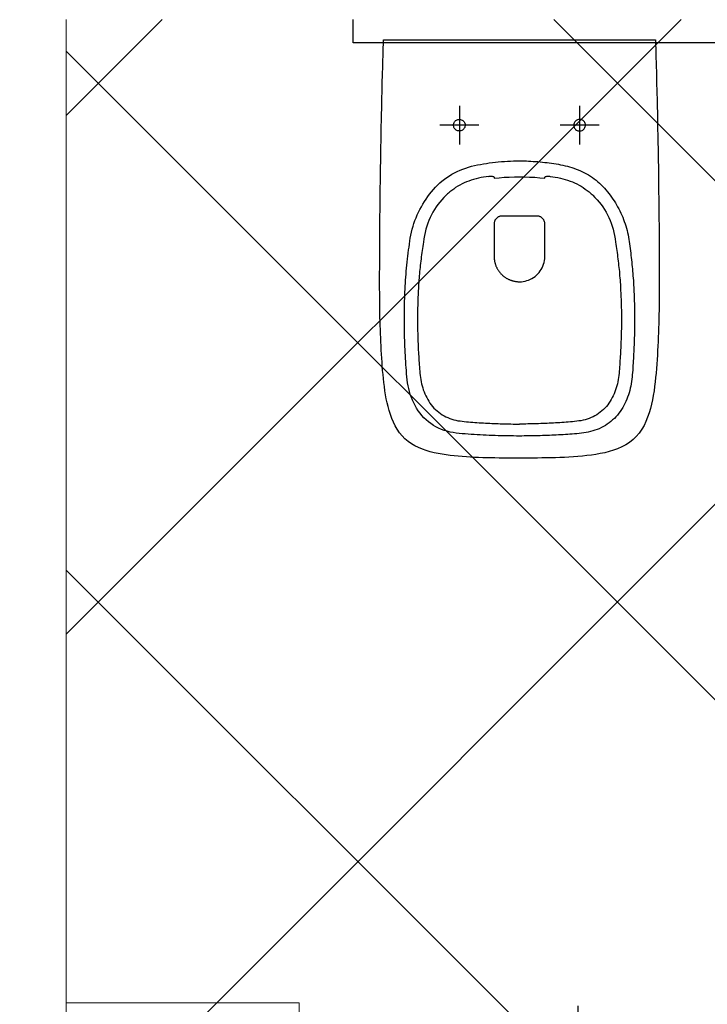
# Model space of a CAD drawing. Header units: millimetres. Extents: x -604189 to 881711, y -381903 to -7297.
# Tile 46 of 256: x -571757 to -570871, y -194427 to -193157. Entities that reach past the tile are written whole.
import ezdxf

# ---------------------------------------------------------------- set-up
doc = ezdxf.new("R2010")
doc.units = ezdxf.units.MM
doc.header["$LTSCALE"] = 100
doc.linetypes.add('ACAD_ISO04W100', pattern=[30.5, 24, -3, 0.5, -3])
doc.layers.get('Defpoints').update_dxf_attribs({"color": 30})
doc.layers.add('3', color=3, linetype='Continuous')
doc.layers.add('OPIS', color=7, linetype='Continuous')
for name, color, linetype, lineweight in [('drzwi', 72, 'Continuous', 20), ('Konstrukcja - Ściany zew_Nr_Pióra__1', 155, 'Continuous', 35), ('strop osie', 80, 'ACAD_ISO04W100', 5)]:
    doc.layers.add(name, color=color, linetype=linetype, lineweight=lineweight)
doc.styles.get("Standard").update_dxf_attribs({"font": 'romans.shx', "width": 0.5})
doc.dimstyles.new('1 50', dxfattribs={"dimtxt": 150, "dimasz": 80, "dimexe": 1, "dimexo": 1, "dimgap": 20, "dimtad": 1, "dimdec": 0, "dimlfac": 0.1, "dimtxsty": 'Standard', "dimblk": 'ARCHTICK', "dimcen": 200, "dimclrd": 2, "dimadec": 1, "dimazin": 0, "dimtfac": 1, "dimtdec": 0, "dimtmove": 0, "dimatfit": 3, "dimldrblk": 'ARCHTICK', "dimfxl": 120, "dimfxlon": 1, "dimtfill": 1, "dimarcsym": 0})
pattern_1 = [(45, (-296350.26, 111503), (-334.51454, 334.51454), []), (135, (-296350.26, 111503), (-334.51454, -334.51454), [])]

# ---------------------------------------------------------------- blocks, each defined once
blk = doc.blocks.new('dd02')
at = {"linetype": 'ByBlock'}
blk.add_lwpolyline([(3, 0), (90, 0)], dxfattribs=at)
at = {"color": 8, "linetype": 'ByBlock', "lineweight": 0}
blk.add_arc((0, 0), 90, 270, 0, dxfattribs=at)
blk = doc.blocks.new('def01')
at = {"layer": 'Defpoints', "linetype": 'Continuous'}
blk.add_lwpolyline([(2.5, 0), (-2.5, 0)], dxfattribs=at)
blk = doc.blocks.new('def02')
at = {"layer": 'Defpoints', "rotation": 90}
blk.add_blockref('def01', (0, 0), dxfattribs=at)
at = {"layer": 'Defpoints'}
blk.add_blockref('def01', (0, 0), dxfattribs=at)
blk = doc.blocks.new('dalu01')
at = {"ltscale": 3}
blk.add_lwpolyline([(3, 0), (3, -10), (-3, -10), (-3, 0)], dxfattribs=at)
blk = doc.blocks.new('d_90alu')
blk.add_blockref('dalu01', (-3, 0))
at = {"linetype": 'ByBlock'}
blk.add_blockref('dd02', (0, -10), dxfattribs=at)
at = {"xscale": -1, "rotation": 180}
blk.add_blockref('dalu01', (-3, -110), dxfattribs=at)
at = {"layer": 'Defpoints'}
blk.add_blockref('def02', (-3, -55), dxfattribs=at)
blk = doc.blocks.new('_ArchTick')
at = {"layer": 'strop osie', "color": 0, "const_width": 0.15}
blk.add_lwpolyline([(-0.5, -0.5), (0.5, 0.5)], dxfattribs=at)
blk = doc.blocks.new('*D3201')
at = {"layer": 'Defpoints', "color": 0, "linetype": 'ByBlock', "lineweight": 5, "transparency": 16777216}
for p in [(-571696.8, -191414.8), (-571816.8, -193157.4), (-571696.8, -193157.4)]:
    blk.add_point(p, dxfattribs=at)
at = {"layer": 'OPIS', "color": 2, "lineweight": -2, "transparency": 16777216}
for p, q in [((-571756.8, -191414.8), (-571725, -191308.8)), ((-571725, -191308.8), (-571574.3, -191308.8)), ((-571816.8, -191414.8), (-571696.8, -191414.8))]:
    blk.add_line(p, q, dxfattribs=at)
at = {"layer": 'OPIS', "color": 0, "linetype": 'Continuous', "lineweight": -2, "transparency": 16777216}
for p, q in [((-571816.8, -191474.8), (-571816.8, -191413.8)), ((-571696.8, -191474.8), (-571696.8, -191413.8))]:
    blk.add_line(p, q, dxfattribs=at)
at = {"layer": 'OPIS', "color": 2, "linetype": 'ByBlock', "lineweight": -2, "transparency": 16777216, "xscale": 80, "yscale": 80, "zscale": 80, "rotation": 180}
blk.add_blockref('_ArchTick', (-571816.8, -191414.8), dxfattribs=at)
at = {"layer": 'OPIS', "color": 2, "linetype": 'ByBlock', "lineweight": -2, "transparency": 16777216, "xscale": 80, "yscale": 80, "zscale": 80}
blk.add_blockref('_ArchTick', (-571696.8, -191414.8), dxfattribs=at)
at = {"layer": 'OPIS', "color": 0, "linetype": 'ByBlock', "lineweight": 9, "transparency": 16777216, "insert": (-571649.7, -191213.8), "char_height": 150, "attachment_point": 5, "bg_fill": 3, "box_fill_scale": 1.1, "bg_fill_color": 256, "bg_fill_true_color": 13158600, "bg_fill_transparency": 0}
blk.add_mtext('12', dxfattribs=at)
blk = doc.blocks.new('*D3202')
at = {"layer": 'Defpoints', "color": 0, "linetype": 'ByBlock', "lineweight": 5, "transparency": 16777216}
for p in [(-569496.8, -191415.8), (-571696.8, -193157.4), (-569496.8, -193157.4)]:
    blk.add_point(p, dxfattribs=at)
at = {"layer": 'OPIS', "color": 0, "linetype": 'Continuous', "lineweight": -2, "transparency": 16777216}
for p, q in [((-571696.8, -191475.8), (-571696.8, -191414.8)), ((-569496.8, -191475.8), (-569496.8, -191414.8))]:
    blk.add_line(p, q, dxfattribs=at)
at = {"layer": 'OPIS', "color": 2, "lineweight": -2, "transparency": 16777216}
blk.add_line((-571696.8, -191415.8), (-569496.8, -191415.8), dxfattribs=at)
at = {"layer": 'OPIS', "color": 2, "linetype": 'ByBlock', "lineweight": -2, "transparency": 16777216, "xscale": 80, "yscale": 80, "zscale": 80, "rotation": 180}
blk.add_blockref('_ArchTick', (-571696.8, -191415.8), dxfattribs=at)
at = {"layer": 'OPIS', "color": 2, "linetype": 'ByBlock', "lineweight": -2, "transparency": 16777216, "xscale": 80, "yscale": 80, "zscale": 80}
blk.add_blockref('_ArchTick', (-569496.8, -191415.8), dxfattribs=at)
at = {"layer": 'OPIS', "color": 0, "linetype": 'ByBlock', "lineweight": 9, "transparency": 16777216, "insert": (-570596.8, -191320.8), "char_height": 150, "attachment_point": 5, "bg_fill": 3, "box_fill_scale": 1.1, "bg_fill_color": 256, "bg_fill_true_color": 13158600, "bg_fill_transparency": 0}
blk.add_mtext('220', dxfattribs=at)

msp = doc.modelspace()

# ---------------------------------------------------------------- hatches: boundary and pattern name
at = {"layer": 'OPIS', "linetype": 'ByBlock', "lineweight": 9}
h = msp.add_hatch(dxfattribs=at)
h.set_pattern_fill('ANSI37', color=0, scale=149)
h.set_pattern_definition(pattern_1)
edge = h.paths.add_edge_path()
edge.add_line((-551636.8, -193157.4), (-552906.8, -193157.4))
edge.add_line((-552906.8, -193157.4), (-552906.8, -193187.4))
edge.add_line((-552906.8, -193187.4), (-554281.5, -193187.4))
edge.add_line((-554281.5, -193187.4), (-554281.5, -193407.4))
edge.add_line((-554281.5, -193407.4), (-554641.5, -193407.4))
edge.add_line((-554641.5, -193407.4), (-554891.8, -193407.4))
edge.add_line((-554891.8, -193407.4), (-555251.8, -193407.4))
edge.add_line((-555251.8, -193407.4), (-555252.2, -193157.4))
edge.add_line((-555252.2, -193157.4), (-555156.8, -193407.4))
edge.add_line((-555156.8, -193407.4), (-555156.8, -196074.4))
edge.add_line((-555156.8, -196074.4), (-555036.8, -196074.4))
edge.add_line((-555036.8, -196074.4), (-555036.8, -196674.4))
edge.add_line((-555036.8, -196674.4), (-555036.8, -197274.4))
edge.add_line((-555036.8, -197274.4), (-555636.8, -197274.4))
edge.add_line((-555636.8, -197274.4), (-555636.8, -198296.5))
edge.add_line((-555636.8, -198296.5), (-555036.8, -198294.9))
edge.add_line((-555036.8, -198294.9), (-555036.8, -198287.4))
edge.add_line((-555036.8, -198287.4), (-554936.8, -198287.4))
edge.add_line((-554936.8, -198287.4), (-554936.8, -198294.6))
edge.add_line((-554936.8, -198294.6), (-554486.8, -198293.3))
edge.add_line((-554486.8, -198293.3), (-554486.8, -198292.4))
edge.add_line((-554486.8, -198292.4), (-554486.8, -197276.6))
edge.add_arc((-554486.8, -196933.6), 342.9, 180, 270, ccw=False)
edge.add_arc((-554486.8, -196933.6), 342.9, 0, 180, ccw=False)
edge.add_arc((-554486.8, -196933.6), 342.9, -90, 0, ccw=False)
edge.add_line((-554486.8, -197276.6), (-554486.8, -197508))
edge.add_arc((-554936.8, -198287.4), 900, 0, 60, ccw=False)
edge.add_line((-554036.8, -198287.4), (-553936.8, -198287.4))
edge.add_line((-553936.8, -198287.4), (-553936.8, -198291.8))
edge.add_line((-553936.8, -198291.8), (-551636.8, -198285.4))
edge.add_line((-551636.8, -198285.4), (-551636.8, -193157.4))
edge = h.paths.add_edge_path(flags=17)
edge.add_arc((-555292.8, -194555.6), 64, 0, 360)
edge = h.paths.add_edge_path(flags=17)
edge.add_arc((-555292.8, -194795.6), 64, 0, 360)
edge = h.paths.add_edge_path(flags=17)
edge.add_arc((-555532.8, -194555.6), 64, 0, 360)
edge = h.paths.add_edge_path(flags=17)
edge.add_arc((-555532.8, -194795.6), 64, 0, 360)
edge = h.paths.add_edge_path(flags=16)
edge.add_arc((-555445.6, -195632.9), 122.2, 0, 360)
edge = h.paths.add_edge_path(flags=17)
edge.add_arc((-555445, -195755.2), 131.8, -179.707, 0.293, ccw=False)
edge.add_line((-555576.8, -195755.8), (-555577.4, -195633.6))
edge.add_arc((-555445.6, -195632.9), 131.8, 0.293, 180.293, ccw=False)
edge.add_line((-555313.7, -195632.2), (-555313.1, -195754.5))
edge = h.paths.add_edge_path(flags=16)
edge.add_line((-555354.6, -195832.7), (-555410.5, -195781.1))
edge.add_arc((-555444.2, -195895.3), 119, 73.5483, 77.2527)
edge.add_line((-555418, -195779.2), (-555400.5, -195791.1))
edge.add_arc((-555397.9, -195789.1), 3.2, 66.437, 217.7638, ccw=False)
edge.add_arc((-555444.2, -195895.3), 119, 62.8362, 66.437, ccw=False)
edge.add_line((-555389.9, -195789.4), (-555332.2, -195793.3))
edge.add_arc((-555445, -195755.2), 119, 319.3761, 341.3001, ccw=False)
edge = h.paths.add_edge_path(flags=0)
edge.add_arc((-555445.2, -195715.3), 16, 0, 360)
edge = h.paths.add_edge_path(flags=16)
edge.add_line((-555494.8, -195789.6), (-555556.5, -195794.4))
edge.add_arc((-555553.5, -195795.6), 3.2, 158.7889, 200.417)
edge.add_arc((-555445, -195755.2), 119, 200.417, 219.8364)
edge.add_arc((-555533.9, -195829.4), 3.2, 219.8364, 346.9927)
edge.add_line((-555530.8, -195830.1), (-555488.5, -195790.3))
edge.add_arc((-555491.6, -195789.6), 3.2, 346.9927, 539.5529)
edge = h.paths.add_edge_path(flags=16)
edge.add_arc((-555445, -195755.2), 119, 258.764, 281.822, ccw=False)
edge.add_line((-555468.1, -195871.9), (-555480.2, -195865.1))
edge.add_arc((-555483.3, -195864.5), 3.2, 250.669, 348.8814, ccw=False)
edge.add_arc((-555445, -195755.2), 119, 229.6431, 250.669, ccw=False)
edge.add_line((-555522, -195845.9), (-555468.7, -195779.6))
edge.add_arc((-555459.2, -195767.6), 15.4, -52.9828, 231.7166, ccw=False)
edge.add_arc((-555446.7, -195779.5), 3.2, 91.2428, 186.0743, ccw=False)
edge.add_arc((-555444.2, -195895.3), 119, 88.1124, 91.2428, ccw=False)
edge.add_line((-555440.3, -195776.3), (-555420.6, -195871.7))
h.paths.add_polyline_path([(-554267.2, -198154), (-554267.2, -197814.3), (-554714.9, -197814.3), (-554714.9, -198154)], flags=17)
h.paths.add_polyline_path([(-553792.6, -195548.1), (-553277.5, -195548.1), (-553277.5, -195448.8), (-553792.6, -195448.8)], flags=16)
h.paths.add_polyline_path([(-553792.6, -195438.1), (-553058.9, -195438.1), (-553058.9, -195338.8), (-553792.6, -195338.8)], flags=16)
h.paths.add_polyline_path([(-554194.6, -195555.6), (-553808.2, -195555.6), (-553808.2, -195440.2), (-554194.6, -195440.2)], flags=16)
h.paths.add_polyline_path([(-554154, -195443.9), (-553947.3, -195443.9), (-553947.3, -195345.8), (-554154, -195345.8)], flags=16)
h.paths.add_polyline_path([(-554256.5, -198154), (-554256.5, -197814.3), (-554704.3, -197814.3), (-554704.3, -198154)], flags=17)
h.paths.add_polyline_path([(-569496.8, -196631.6), (-571696.8, -196631.6), (-571696.8, -198287.4), (-569496.8, -198287.4)])
h.paths.add_polyline_path([(-567176.8, -196631.6), (-569376.8, -196631.6), (-569376.8, -198287.4), (-567176.8, -198287.4)])
h.paths.add_polyline_path([(-569376.8, -196535.6), (-567176.8, -196535.6), (-567176.8, -193157.4), (-569376.8, -193157.4)])
edge = h.paths.add_edge_path()
edge.add_arc((-571534.5, -195440.2), 50, 180, 270.0022)
edge.add_line((-571534.5, -195490.2), (-571329.5, -195490.2))
edge.add_arc((-571329.5, -195440.2), 50, 270.0009, 360)
edge.add_line((-571279.5, -195440.2), (-571279.5, -194996.2))
edge.add_arc((-571329.5, -194996.2), 50, 0, 90.0004)
edge.add_line((-571329.5, -194946.2), (-571534.5, -194946.2))
edge.add_arc((-571534.5, -194996.2), 50, 90.0009, 180)
edge.add_line((-571584.5, -194996.2), (-571584.5, -195440.2))
h.paths.add_polyline_path([(-571696.8, -196535.6), (-569496.8, -196535.6), (-569496.8, -193157.4), (-571696.8, -193157.4)])
edge = h.paths.add_edge_path()
edge.add_arc((-571945.7, -193388.7), 50, 0, 90.0004)
edge.add_line((-571945.7, -193338.7), (-572150.7, -193338.7))
edge.add_arc((-572150.7, -193388.7), 50, 90.0009, 180)
edge.add_line((-572200.7, -193388.7), (-572200.7, -193832.7))
edge.add_arc((-572150.7, -193832.7), 50, 180, 270.0022)
edge.add_line((-572150.7, -193882.7), (-571945.7, -193882.7))
edge.add_arc((-571945.7, -193832.7), 50, 270.0009, 360)
edge.add_line((-571895.7, -193832.7), (-571895.7, -193388.7))
h.paths.add_polyline_path([(-571816.8, -198287.4), (-571816.8, -193157.4), (-573216.8, -193157.4), (-573216.8, -198287.4)])

# ---------------------------------------------------------------- linework, layer by layer
at = {"color": 0, "linetype": 'ByBlock', "lineweight": 15}
msp.add_line((-571696.8, -198287.4), (-571696.8, -193157.4), dxfattribs=at)
msp.add_line((-571696.8, -198287.4), (-571696.8, -193157.4), dxfattribs=at)
msp.add_line((-571696.8, -198287.4), (-571696.8, -193157.4), dxfattribs=at)
at = {"color": 0}
for points in [[(-570937.4, -193183.5), (-570937.2, -193189.3), (-570937, -193195.1), (-570936.8, -193200.9), (-570936.7, -193206.7), (-570936.5, -193212.5), (-570936.4, -193218.3), (-570936.2, -193224.1), (-570936.1, -193229.9), (-570935.9, -193235.7), (-570935.8, -193241.5), (-570935.6, -193247.3), (-570935.5, -193253.1), (-570935.3, -193258.9), (-570935.2, -193264.7), (-570935.1, -193270.5), (-570934.9, -193276.4), (-570934.8, -193282.2), (-570934.7, -193288), (-570934.6, -193293.8), (-570934.5, -193299.6), (-570934.3, -193305.4), (-570934.2, -193311.2), (-570934.1, -193317), (-570934, -193322.8), (-570933.9, -193328.6), (-570933.8, -193334.4), (-570933.7, -193340.2), (-570933.6, -193346), (-570933.6, -193351.8), (-570933.5, -193357.7), (-570933.4, -193363.5), (-570933.3, -193369.3), (-570933.2, -193375.1), (-570933.2, -193380.9), (-570933.1, -193386.7), (-570933, -193392.5), (-570933, -193398.3), (-570932.9, -193404.1), (-570932.8, -193409.9), (-570932.8, -193415.7), (-570932.7, -193421.5), (-570932.7, -193427.3), (-570932.7, -193433.2), (-570932.6, -193439), (-570932.6, -193444.8), (-570932.5, -193450.6), (-570932.5, -193456.4), (-570932.5, -193462.2), (-570932.5, -193468), (-570932.4, -193473.8), (-570932.4, -193479.6), (-570932.4, -193485.4), (-570932.4, -193491.2), (-570932.4, -193497), (-570932.4, -193502.8), (-570932.4, -193508.7), (-570932.4, -193514.5), (-570932.5, -193520.3), (-570932.6, -193526.1), (-570932.7, -193531.9), (-570932.8, -193537.7), (-570932.9, -193543.5), (-570933.1, -193549.3), (-570933.3, -193555.1), (-570933.5, -193560.9), (-570933.7, -193566.7), (-570933.9, -193572.5), (-570934.2, -193578.3), (-570934.5, -193584.1), (-570934.8, -193589.9), (-570935.2, -193595.7), (-570935.6, -193601.5), (-570936.1, -193607.3), (-570936.5, -193613.1), (-570937.1, -193618.9), (-570937.7, -193624.6), (-570938.4, -193630.4), (-570939.2, -193636.2), (-570940.2, -193641.9), (-570941.3, -193647.6), (-570942.5, -193653.3), (-570943.9, -193658.9), (-570945.5, -193664.5), (-570947.4, -193670), (-570949.6, -193675.4), (-570952.1, -193680.6), (-570955, -193685.6), (-570958.3, -193690.4), (-570962, -193694.9), (-570966.2, -193698.9), (-570970.7, -193702.5), (-570975.6, -193705.6), (-570980.7, -193708.4), (-570986.1, -193710.7), (-570991.5, -193712.7), (-570997.1, -193714.4), (-571002.7, -193715.8), (-571008.4, -193717), (-571014.1, -193718), (-571019.8, -193718.9), (-571025.6, -193719.6), (-571031.4, -193720.2), (-571037.2, -193720.7), (-571043, -193721.1), (-571048.8, -193721.5), (-571054.6, -193721.8), (-571060.4, -193722.1), (-571066.2, -193722.3), (-571072, -193722.4), (-571077.8, -193722.6), (-571083.6, -193722.6), (-571089.4, -193722.7), (-571095.2, -193722.7), (-571101, -193722.8), (-571106.8, -193722.8), (-571112.6, -193722.8), (-571117.9, -193722.8), (-571123.2, -193722.8), (-571128.4, -193722.7), (-571133.7, -193722.7), (-571138.9, -193722.7), (-571144.2, -193722.6), (-571149.5, -193722.5), (-571154.7, -193722.4), (-571160, -193722.2), (-571165.3, -193722.1), (-571170.5, -193721.8), (-571175.8, -193721.5), (-571181, -193721.2), (-571186.3, -193720.8), (-571191.5, -193720.4), (-571196.8, -193719.9), (-571202, -193719.3), (-571207.2, -193718.6), (-571212.4, -193717.8), (-571217.6, -193716.9), (-571222.7, -193715.8), (-571227.8, -193714.5), (-571232.9, -193713), (-571237.8, -193711.2), (-571242.7, -193709.2), (-571247.4, -193706.9), (-571252, -193704.2), (-571256.3, -193701.2), (-571260.3, -193697.8), (-571264, -193694.1), (-571267.3, -193690), (-571270.3, -193685.6), (-571272.9, -193681.1), (-571275.2, -193676.3), (-571277.2, -193671.5), (-571279, -193666.5), (-571280.6, -193661.5), (-571282, -193656.4), (-571283.2, -193651.3), (-571284.3, -193646.2), (-571285.2, -193641), (-571286.1, -193635.8), (-571286.8, -193630.6), (-571287.4, -193625.4), (-571288, -193620.1), (-571288.5, -193614.9), (-571289, -193609.7), (-571289.4, -193604.4), (-571289.8, -193599.2), (-571290.2, -193593.9), (-571290.5, -193588.6), (-571290.8, -193583.4), (-571291, -193578.1), (-571291.3, -193572.9), (-571291.5, -193567.6), (-571291.7, -193562.4), (-571291.9, -193557.1), (-571292.1, -193551.8), (-571292.2, -193546.6), (-571292.4, -193541.3), (-571292.5, -193536.1), (-571292.6, -193530.8), (-571292.7, -193525.5), (-571292.8, -193520.3), (-571292.8, -193515), (-571292.8, -193509.7), (-571292.9, -193504.5), (-571292.9, -193499.2), (-571292.9, -193494), (-571292.9, -193488.7), (-571292.9, -193483.4), (-571292.8, -193478.2), (-571292.8, -193472.9), (-571292.8, -193467.6), (-571292.8, -193462.4), (-571292.7, -193457.1), (-571292.7, -193451.8), (-571292.7, -193446.6), (-571292.6, -193441.3), (-571292.6, -193436.1), (-571292.6, -193430.8), (-571292.5, -193425.5), (-571292.5, -193420.3), (-571292.4, -193415), (-571292.4, -193409.7), (-571292.3, -193404.5), (-571292.3, -193399.2), (-571292.2, -193393.9), (-571292.2, -193388.7), (-571292.1, -193383.4), (-571292.1, -193378.2), (-571292, -193372.9), (-571291.9, -193367.6), (-571291.8, -193362.4), (-571291.8, -193357.1), (-571291.7, -193351.8), (-571291.6, -193346.6), (-571291.5, -193341.3), (-571291.4, -193336.1), (-571291.4, -193330.8), (-571291.3, -193325.5), (-571291.2, -193320.3), (-571291.1, -193315), (-571291, -193309.7), (-571290.9, -193304.5), (-571290.8, -193299.2), (-571290.7, -193294), (-571290.6, -193288.7), (-571290.5, -193283.4), (-571290.3, -193278.2), (-571290.2, -193272.9), (-571290.1, -193267.6), (-571290, -193262.4), (-571289.9, -193257.1), (-571289.7, -193251.9), (-571289.6, -193246.6), (-571289.5, -193241.3), (-571289.4, -193236.1), (-571289.2, -193230.8), (-571289.1, -193225.5), (-571288.9, -193220.3), (-571288.8, -193215), (-571288.7, -193209.8), (-571288.5, -193204.5), (-571288.4, -193199.2), (-571288.2, -193194), (-571288.1, -193188.7), (-571287.9, -193183.5)], [(-571287.9, -193183.5), (-571284.9, -193183.5), (-571112.6, -193183.5)], [(-571112.6, -193183.5), (-570940.4, -193183.5), (-570937.4, -193183.5)], [(-571152.3, -193359.5), (-571155.6, -193360), (-571158.9, -193360.5), (-571162.1, -193361.1), (-571165.3, -193361.8), (-571168.5, -193362.6), (-571171.7, -193363.5), (-571174.8, -193364.4), (-571177.8, -193365.5), (-571180.8, -193366.6), (-571183.8, -193367.9), (-571186.7, -193369.3), (-571189.5, -193370.7), (-571192.2, -193372.3), (-571194.9, -193374), (-571197.4, -193375.8), (-571199.9, -193377.6), (-571202.3, -193379.6)], [(-571152.4, -193359.5), (-571151.4, -193359.3), (-571150.4, -193359.3), (-571149.5, -193359.2), (-571148.6, -193359.3), (-571147.8, -193359.3), (-571147.1, -193359.5), (-571146.5, -193359.6), (-571146.1, -193359.8), (-571145.7, -193360), (-571145.5, -193360.3), (-571145.4, -193360.5), (-571145.4, -193360.7), (-571145.4, -193360.8), (-571145.4, -193360.9), (-571145.4, -193361.1), (-571145.3, -193361.2), (-571145.3, -193361.3), (-571145.3, -193361.5), (-571145.3, -193361.6), (-571145.3, -193361.8), (-571145.3, -193361.9), (-571145.3, -193362), (-571138.8, -193361.3), (-571132.2, -193360.7), (-571125.7, -193360.3), (-571119.2, -193360), (-571112.6, -193359.9), (-571106.1, -193360), (-571099.5, -193360.3), (-571093, -193360.7), (-571086.5, -193361.3), (-571080, -193362), (-571080, -193361.9), (-571079.9, -193361.8), (-571079.9, -193361.6), (-571079.9, -193361.5), (-571079.9, -193361.3), (-571079.9, -193361.2), (-571079.9, -193361.1), (-571079.9, -193360.9), (-571079.9, -193360.8), (-571079.9, -193360.7), (-571079.8, -193360.5), (-571079.8, -193360.3), (-571079.5, -193360), (-571079.2, -193359.8), (-571078.7, -193359.6), (-571078.1, -193359.5), (-571077.4, -193359.3), (-571076.6, -193359.3), (-571075.8, -193359.2), (-571074.9, -193359.3), (-571073.9, -193359.3), (-571072.9, -193359.5), (-571069.6, -193360), (-571066.4, -193360.5), (-571063.1, -193361.1), (-571059.9, -193361.8), (-571056.7, -193362.6), (-571053.6, -193363.5), (-571050.5, -193364.4), (-571047.4, -193365.5), (-571044.4, -193366.6), (-571041.5, -193367.9), (-571038.6, -193369.3), (-571035.8, -193370.7), (-571033, -193372.3), (-571030.4, -193374), (-571027.8, -193375.8), (-571025.3, -193377.6), (-571022.9, -193379.6)], [(-571202.3, -193379.6), (-571203.3, -193380.4), (-571204.2, -193381.3), (-571205.2, -193382.1), (-571206.1, -193383), (-571207.1, -193383.8), (-571210, -193386.7), (-571212.7, -193389.6), (-571215.3, -193392.6), (-571217.8, -193395.7), (-571220.1, -193398.9), (-571222.3, -193402.2), (-571224.3, -193405.6), (-571226.2, -193409), (-571227.9, -193412.6), (-571229.5, -193416.2), (-571230.9, -193420), (-571232.2, -193423.8), (-571233.3, -193427.7), (-571234.3, -193431.7), (-571235.2, -193435.8), (-571235.8, -193440), (-571236.4, -193444.3), (-571236.9, -193447), (-571237.3, -193449.7), (-571237.7, -193452.4), (-571238.1, -193455.1), (-571238.5, -193457.8), (-571238.8, -193460.5), (-571239.2, -193463.3), (-571239.5, -193466), (-571239.9, -193468.7), (-571240.2, -193471.4), (-571240.5, -193474.2), (-571240.8, -193476.9), (-571241, -193479.6), (-571241.3, -193482.3), (-571241.5, -193485.1), (-571241.8, -193487.8), (-571242, -193490.5), (-571242.2, -193493.3), (-571242.4, -193496), (-571242.6, -193498.7), (-571242.8, -193501.5), (-571242.9, -193504.2), (-571243.1, -193506.9), (-571243.2, -193509.6), (-571243.4, -193512.4), (-571243.5, -193515.1), (-571243.6, -193517.9), (-571243.7, -193520.6), (-571243.7, -193523.3), (-571243.8, -193526.1), (-571243.9, -193528.8), (-571243.9, -193531.5), (-571244, -193534.3), (-571244, -193537), (-571244, -193539.7), (-571244, -193542.5), (-571244, -193545.2), (-571244, -193547.9), (-571244, -193550.7), (-571243.9, -193553.4), (-571243.9, -193556.1), (-571243.9, -193558.9), (-571243.8, -193561.6), (-571243.7, -193564.3), (-571243.6, -193567), (-571243.5, -193569.8), (-571243.5, -193572.5), (-571243.3, -193575.2), (-571243.2, -193578), (-571243.1, -193580.7), (-571243, -193583.4), (-571242.8, -193586.2), (-571242.7, -193588.9), (-571242.5, -193591.6), (-571242.4, -193594.3), (-571242.2, -193597.1), (-571242, -193599.8), (-571241.8, -193602.5), (-571241.6, -193605.2), (-571241.4, -193608), (-571241.2, -193610.7), (-571241, -193613.4), (-571240.7, -193616.1), (-571240.4, -193618.8), (-571239.9, -193621.5), (-571239.4, -193624.2), (-571238.8, -193626.9), (-571238.2, -193629.5), (-571237.4, -193632.2), (-571236.6, -193634.8), (-571235.6, -193637.3), (-571234.6, -193639.9), (-571233.5, -193642.4), (-571232.2, -193644.8), (-571230.9, -193647.2), (-571229.5, -193649.5), (-571228, -193651.8), (-571226.4, -193654), (-571224.6, -193656.1), (-571222.8, -193658.2), (-571220.9, -193660.1), (-571218.9, -193661.9), (-571216.7, -193663.7), (-571214.5, -193665.3), (-571212.3, -193666.8), (-571209.9, -193668.2), (-571207.5, -193669.5), (-571205, -193670.6), (-571202.4, -193671.6), (-571199.8, -193672.5), (-571197.2, -193673.3), (-571194.6, -193673.9), (-571191.9, -193674.5), (-571189.2, -193674.9), (-571186.5, -193675.3), (-571183.7, -193675.6), (-571181, -193675.9), (-571178.3, -193676.1), (-571175.6, -193676.3), (-571172.8, -193676.5), (-571170.1, -193676.7), (-571167.4, -193676.9), (-571164.6, -193677.1), (-571161.9, -193677.3), (-571159.2, -193677.4), (-571156.4, -193677.6), (-571153.7, -193677.7), (-571151, -193677.9), (-571148.2, -193678), (-571145.5, -193678.1), (-571142.7, -193678.2), (-571140, -193678.3), (-571137.3, -193678.4), (-571134.5, -193678.5), (-571131.8, -193678.6), (-571129.1, -193678.6), (-571126.3, -193678.7), (-571123.6, -193678.7), (-571120.8, -193678.8), (-571118.1, -193678.8), (-571115.4, -193678.8), (-571112.6, -193678.9)], [(-571022.9, -193379.6), (-571022, -193380.4), (-571021, -193381.3), (-571020.1, -193382.1), (-571019.1, -193383), (-571018.2, -193383.8), (-571015.3, -193386.7), (-571012.5, -193389.6), (-571009.9, -193392.6), (-571007.4, -193395.7), (-571005.1, -193398.9), (-571003, -193402.2), (-571000.9, -193405.6), (-570999.1, -193409), (-570997.3, -193412.6), (-570995.8, -193416.2), (-570994.3, -193420), (-570993, -193423.8), (-570991.9, -193427.7), (-570990.9, -193431.7), (-570990.1, -193435.8), (-570989.4, -193440), (-570988.9, -193444.3), (-570988.4, -193447), (-570988, -193449.7), (-570987.6, -193452.4), (-570987.2, -193455.1), (-570986.8, -193457.8), (-570986.4, -193460.5), (-570986.1, -193463.3), (-570985.7, -193466), (-570985.4, -193468.7), (-570985.1, -193471.4), (-570984.8, -193474.2), (-570984.5, -193476.9), (-570984.2, -193479.6), (-570983.9, -193482.3), (-570983.7, -193485.1), (-570983.5, -193487.8), (-570983.2, -193490.5), (-570983, -193493.3), (-570982.8, -193496), (-570982.6, -193498.7), (-570982.5, -193501.5), (-570982.3, -193504.2), (-570982.2, -193506.9), (-570982, -193509.6), (-570981.9, -193512.4), (-570981.8, -193515.1), (-570981.7, -193517.9), (-570981.6, -193520.6), (-570981.5, -193523.3), (-570981.4, -193526.1), (-570981.4, -193528.8), (-570981.3, -193531.5), (-570981.3, -193534.3), (-570981.3, -193537), (-570981.2, -193539.7), (-570981.2, -193542.5), (-570981.2, -193545.2), (-570981.2, -193547.9), (-570981.3, -193550.7), (-570981.3, -193553.4), (-570981.3, -193556.1), (-570981.4, -193558.9), (-570981.5, -193561.6), (-570981.5, -193564.3), (-570981.6, -193567), (-570981.7, -193569.8), (-570981.8, -193572.5), (-570981.9, -193575.2), (-570982, -193578), (-570982.1, -193580.7), (-570982.3, -193583.4), (-570982.4, -193586.2), (-570982.6, -193588.9), (-570982.7, -193591.6), (-570982.9, -193594.3), (-570983.1, -193597.1), (-570983.2, -193599.8), (-570983.4, -193602.5), (-570983.6, -193605.2), (-570983.8, -193608), (-570984, -193610.7), (-570984.3, -193613.4), (-570984.5, -193616.1), (-570984.9, -193618.8), (-570985.3, -193621.5), (-570985.8, -193624.2), (-570986.4, -193626.9), (-570987.1, -193629.5), (-570987.8, -193632.2), (-570988.7, -193634.8), (-570989.6, -193637.3), (-570990.6, -193639.9), (-570991.8, -193642.4), (-570993, -193644.8), (-570994.3, -193647.2), (-570995.7, -193649.5), (-570997.3, -193651.8), (-570998.9, -193654), (-571000.6, -193656.1), (-571002.4, -193658.2), (-571004.4, -193660.1), (-571006.4, -193661.9), (-571008.5, -193663.7), (-571010.7, -193665.3), (-571013, -193666.8), (-571015.3, -193668.2), (-571017.8, -193669.5), (-571020.3, -193670.6), (-571022.8, -193671.6), (-571025.4, -193672.5), (-571028, -193673.3), (-571030.7, -193673.9), (-571033.4, -193674.5), (-571036.1, -193674.9), (-571038.8, -193675.3), (-571041.5, -193675.6), (-571044.2, -193675.9), (-571047, -193676.1), (-571049.7, -193676.3), (-571052.4, -193676.5), (-571055.1, -193676.7), (-571057.9, -193676.9), (-571060.6, -193677.1), (-571063.3, -193677.3), (-571066.1, -193677.4), (-571068.8, -193677.6), (-571071.6, -193677.7), (-571074.3, -193677.9), (-571077, -193678), (-571079.8, -193678.1), (-571082.5, -193678.2), (-571085.2, -193678.3), (-571088, -193678.4), (-571090.7, -193678.5), (-571093.5, -193678.6), (-571096.2, -193678.6), (-571098.9, -193678.7), (-571101.7, -193678.7), (-571104.4, -193678.8), (-571107.1, -193678.8), (-571109.9, -193678.8), (-571112.6, -193678.9)], [(-571090, -193410.7), (-571129.4, -193410.7), (-571131.4, -193410.7), (-571132, -193410.7), (-571132.7, -193410.7), (-571133.3, -193410.7), (-571134, -193410.7), (-571134.6, -193410.7), (-571135.3, -193410.7), (-571135.9, -193410.7), (-571136.5, -193410.7), (-571137.1, -193410.8), (-571137.7, -193411), (-571138.3, -193411.1), (-571138.8, -193411.3), (-571139.4, -193411.5), (-571139.9, -193411.8), (-571140.5, -193412.1), (-571141, -193412.4), (-571141.5, -193412.8), (-571141.9, -193413.2), (-571142.4, -193413.6), (-571142.8, -193414.1), (-571143.2, -193414.5), (-571143.5, -193415), (-571143.9, -193415.5), (-571144.2, -193416), (-571144.4, -193416.6), (-571144.7, -193417.1), (-571144.9, -193417.7), (-571145, -193418.3), (-571145.1, -193418.9), (-571145.2, -193419.5), (-571145.3, -193420.1), (-571145.3, -193420.7)], [(-571112.6, -193495.3), (-571110.2, -193495.3), (-571107.8, -193495), (-571105.4, -193494.5), (-571103.1, -193493.9), (-571100.8, -193493.1), (-571098.6, -193492.2), (-571096.5, -193491.1), (-571094.4, -193489.8), (-571092.5, -193488.4), (-571090.6, -193486.8), (-571088.9, -193485.1), (-571087.3, -193483.3), (-571085.9, -193481.4), (-571084.5, -193479.4), (-571083.4, -193477.3), (-571082.4, -193475.1), (-571081.6, -193472.8), (-571080.9, -193470.5), (-571080.4, -193468.1), (-571080.1, -193465.7), (-571080, -193465.1), (-571080, -193464.6), (-571080, -193464), (-571080, -193463.4), (-571079.9, -193462.8), (-571079.9, -193462.2), (-571079.9, -193461.6), (-571079.9, -193461), (-571079.9, -193460.5), (-571079.9, -193459.9), (-571079.9, -193459.3), (-571079.9, -193458.7), (-571079.9, -193458.1), (-571079.9, -193457), (-571079.9, -193421.3), (-571079.9, -193420.7), (-571080, -193420.1), (-571080, -193419.5), (-571080.1, -193418.9), (-571080.2, -193418.3), (-571080.4, -193417.7), (-571080.6, -193417.1), (-571080.8, -193416.6), (-571081.1, -193416), (-571081.4, -193415.5), (-571081.7, -193415), (-571082.1, -193414.5), (-571082.5, -193414.1), (-571082.9, -193413.6), (-571083.3, -193413.2), (-571083.8, -193412.8), (-571084.3, -193412.4), (-571084.8, -193412.1), (-571085.3, -193411.8), (-571085.9, -193411.6), (-571086.4, -193411.3), (-571087, -193411.1), (-571087.6, -193411), (-571088.2, -193410.8), (-571088.8, -193410.7), (-571089.4, -193410.7), (-571090, -193410.7)], [(-571145.3, -193420.7), (-571145.3, -193458), (-571145.3, -193459.5), (-571145.3, -193461.1), (-571145.3, -193462.6), (-571145.3, -193464.2), (-571145.2, -193465.7)], [(-571145.2, -193465.7), (-571145.1, -193466.5), (-571145, -193467.2), (-571144.9, -193467.9), (-571144.7, -193468.7), (-571144.6, -193469.4), (-571144.4, -193470.1), (-571144.3, -193470.8), (-571144.1, -193471.6), (-571143.9, -193472.3), (-571143.6, -193473), (-571143.4, -193473.7), (-571143.1, -193474.4), (-571142.9, -193475.1), (-571142.6, -193475.7), (-571142.3, -193476.4), (-571141.9, -193477.1), (-571141.6, -193477.8), (-571141.3, -193478.4), (-571140.9, -193479.1), (-571140.5, -193479.7), (-571140.1, -193480.3), (-571139.7, -193480.9), (-571139.3, -193481.6), (-571138.9, -193482.2), (-571138.4, -193482.7), (-571137.9, -193483.3), (-571137.5, -193483.9), (-571137, -193484.5), (-571136.5, -193485), (-571136, -193485.5), (-571135.4, -193486.1), (-571134.9, -193486.6), (-571134.3, -193487.1), (-571133.8, -193487.6), (-571133.2, -193488), (-571132.6, -193488.5), (-571132, -193488.9), (-571131.4, -193489.4), (-571130.8, -193489.8), (-571130.2, -193490.2), (-571129.6, -193490.6), (-571128.9, -193491), (-571128.3, -193491.3), (-571127.6, -193491.7), (-571127, -193492), (-571126.3, -193492.3), (-571125.6, -193492.6), (-571124.9, -193492.9), (-571124.2, -193493.2), (-571123.5, -193493.5), (-571122.8, -193493.7), (-571122.1, -193493.9), (-571121.4, -193494.1), (-571120.7, -193494.3), (-571120, -193494.5), (-571119.3, -193494.7), (-571118.5, -193494.8), (-571117.8, -193494.9), (-571117.1, -193495), (-571116.3, -193495.1), (-571115.6, -193495.2), (-571114.9, -193495.3), (-571114.1, -193495.3), (-571113.4, -193495.3), (-571112.6, -193495.3)]]:
    msp.add_lwpolyline(points, dxfattribs=at)
msp.add_lwpolyline([(-571112.6, -193694.3), (-571116.5, -193694.3), (-571120.4, -193694.2), (-571124.3, -193694.2), (-571128.2, -193694.1), (-571132.1, -193694.1), (-571136, -193694), (-571139.9, -193693.9), (-571143.8, -193693.7), (-571147.7, -193693.6), (-571151.6, -193693.5), (-571155.5, -193693.3), (-571159.4, -193693.1), (-571163.3, -193692.9), (-571167.2, -193692.7), (-571171.1, -193692.4), (-571174.9, -193692.2), (-571178.8, -193691.9), (-571182.7, -193691.6), (-571186.6, -193691.3), (-571190.5, -193691), (-571194.4, -193690.5), (-571198.2, -193689.9), (-571202, -193689.1), (-571205.8, -193688.2), (-571209.5, -193687.1), (-571213.2, -193685.7), (-571216.8, -193684.2), (-571220.3, -193682.4), (-571223.6, -193680.5), (-571226.9, -193678.3), (-571230, -193676), (-571232.9, -193673.4), (-571235.7, -193670.7), (-571238.4, -193667.8), (-571240.8, -193664.8), (-571243.1, -193661.7), (-571245.2, -193658.4), (-571247.2, -193655), (-571248.9, -193651.5), (-571250.5, -193648), (-571252, -193644.4), (-571253.3, -193640.7), (-571254.4, -193637), (-571255.4, -193633.2), (-571256.2, -193629.4), (-571256.9, -193625.5), (-571257.4, -193621.7), (-571257.8, -193617.8), (-571258.2, -193613.9), (-571258.4, -193610), (-571258.7, -193606.1), (-571259, -193602.3), (-571259.2, -193598.4), (-571259.5, -193594.5), (-571259.7, -193590.6), (-571259.9, -193586.7), (-571260.1, -193582.8), (-571260.2, -193578.9), (-571260.4, -193575), (-571260.5, -193571.1), (-571260.7, -193567.2), (-571260.8, -193563.3), (-571260.9, -193559.4), (-571260.9, -193555.5), (-571261, -193551.6), (-571261, -193547.7), (-571261, -193543.8), (-571261, -193539.9), (-571261, -193536), (-571260.9, -193532.1), (-571260.9, -193528.2), (-571260.8, -193524.3), (-571260.7, -193520.5), (-571260.6, -193516.6), (-571260.4, -193512.7), (-571260.3, -193508.8), (-571260.1, -193504.9), (-571259.9, -193501), (-571259.6, -193497.1), (-571259.4, -193493.2), (-571259.1, -193489.3), (-571258.8, -193485.4), (-571258.5, -193481.5), (-571258.1, -193477.7), (-571257.7, -193473.8), (-571257.3, -193469.9), (-571256.9, -193466), (-571256.5, -193462.2), (-571256, -193458.3), (-571255.5, -193454.4), (-571255, -193450.6), (-571254.4, -193446.7), (-571253.9, -193442.8), (-571253.3, -193439), (-571252.6, -193435.2), (-571251.8, -193431.3), (-571250.9, -193427.6), (-571249.8, -193423.8), (-571248.6, -193420.1), (-571247.3, -193416.4), (-571245.9, -193412.8), (-571244.3, -193409.2), (-571242.7, -193405.7), (-571241, -193402.2), (-571239.1, -193398.8), (-571237.2, -193395.4), (-571235.2, -193392), (-571233.1, -193388.8), (-571230.8, -193385.6), (-571228.5, -193382.4), (-571226.1, -193379.4), (-571223.6, -193376.4), (-571221, -193373.5), (-571218.3, -193370.7), (-571215.4, -193368), (-571212.5, -193365.5), (-571209.4, -193363.1), (-571206.3, -193360.8), (-571203, -193358.6), (-571199.7, -193356.6), (-571196.3, -193354.7), (-571192.8, -193353), (-571189.2, -193351.4), (-571185.6, -193350), (-571181.9, -193348.7), (-571178.2, -193347.5), (-571174.4, -193346.5), (-571170.7, -193345.5), (-571166.9, -193344.7), (-571163, -193344), (-571159.2, -193343.3), (-571155.3, -193342.7), (-571151.5, -193342.2), (-571147.6, -193341.7), (-571143.7, -193341.2), (-571139.9, -193340.8), (-571136, -193340.5), (-571132.1, -193340.2), (-571128.2, -193339.9), (-571124.3, -193339.7), (-571120.4, -193339.5), (-571116.5, -193339.4), (-571112.6, -193339.4), (-571109.7, -193339.4), (-571106.7, -193339.5), (-571103.7, -193339.6), (-571100.8, -193339.7), (-571097.8, -193339.9), (-571094.9, -193340.1), (-571091.9, -193340.3), (-571088.9, -193340.5), (-571086, -193340.8), (-571083, -193341.1), (-571080.1, -193341.4), (-571077.1, -193341.7), (-571074.2, -193342.1), (-571071.3, -193342.5), (-571068.3, -193342.9), (-571065.4, -193343.4), (-571062.5, -193343.9), (-571059.6, -193344.5), (-571056.7, -193345.1), (-571053.8, -193345.7), (-571050.9, -193346.5), (-571048, -193347.2), (-571045.2, -193348.1), (-571042.4, -193349), (-571039.6, -193350), (-571036.8, -193351.1), (-571034.1, -193352.2), (-571031.4, -193353.5), (-571028.8, -193354.8), (-571026.2, -193356.2), (-571023.6, -193357.7), (-571021.1, -193359.3), (-571018.6, -193361), (-571016.2, -193362.7), (-571013.9, -193364.5), (-571011.6, -193366.4), (-571009.4, -193368.4), (-571007.3, -193370.5), (-571005.2, -193372.6), (-571003.1, -193374.7), (-571001.2, -193376.9), (-570999.3, -193379.2), (-570997.4, -193381.5), (-570995.6, -193383.9), (-570993.9, -193386.3), (-570992.2, -193388.7), (-570990.6, -193391.2), (-570989, -193393.7), (-570987.5, -193396.3), (-570986.1, -193398.9), (-570984.7, -193401.5), (-570983.3, -193404.1), (-570982, -193406.8), (-570980.8, -193409.5), (-570979.6, -193412.2), (-570978.5, -193415), (-570977.5, -193417.7), (-570976.5, -193420.5), (-570975.6, -193423.4), (-570974.7, -193426.2), (-570974, -193429.1), (-570973.3, -193431.9), (-570972.7, -193434.8), (-570972.2, -193437.8), (-570971.7, -193440.7), (-570971.3, -193443.6), (-570970.8, -193446.6), (-570970.4, -193449.5), (-570970, -193452.4), (-570969.6, -193455.4), (-570969.2, -193458.3), (-570968.9, -193461.3), (-570968.5, -193464.2), (-570968.2, -193467.1), (-570967.9, -193470.1), (-570967.6, -193473), (-570967.3, -193476), (-570967, -193478.9), (-570966.8, -193481.9), (-570966.5, -193484.9), (-570966.3, -193487.8), (-570966.1, -193490.8), (-570965.8, -193493.7), (-570965.7, -193496.7), (-570965.5, -193499.6), (-570965.3, -193502.6), (-570965.1, -193505.6), (-570965, -193508.5), (-570964.9, -193511.5), (-570964.8, -193514.4), (-570964.7, -193517.4), (-570964.6, -193520.4), (-570964.5, -193523.3), (-570964.4, -193526.3), (-570964.4, -193529.3), (-570964.3, -193532.2), (-570964.3, -193535.2), (-570964.2, -193538.2), (-570964.2, -193541.1), (-570964.2, -193544.1), (-570964.2, -193547), (-570964.3, -193550), (-570964.3, -193553), (-570964.3, -193555.9), (-570964.4, -193558.9), (-570964.5, -193561.9), (-570964.5, -193564.8), (-570964.6, -193567.8), (-570964.7, -193570.8), (-570964.8, -193573.7), (-570964.9, -193576.7), (-570965, -193579.6), (-570965.2, -193582.6), (-570965.3, -193585.6), (-570965.5, -193588.5), (-570965.6, -193591.5), (-570965.8, -193594.4), (-570966, -193597.4), (-570966.1, -193600.4), (-570966.3, -193603.3), (-570966.5, -193606.3), (-570966.7, -193609.2), (-570967, -193612.2), (-570967.2, -193615.2), (-570967.4, -193618.1), (-570967.7, -193621.1), (-570968.1, -193624), (-570968.6, -193626.9), (-570969.1, -193629.8), (-570969.8, -193632.7), (-570970.5, -193635.6), (-570971.3, -193638.5), (-570972.2, -193641.3), (-570973.2, -193644.1), (-570974.2, -193646.9), (-570975.4, -193649.6), (-570976.7, -193652.3), (-570978, -193654.9), (-570979.5, -193657.5), (-570981, -193660), (-570982.7, -193662.5), (-570984.5, -193664.8), (-570986.3, -193667.2), (-570988.3, -193669.4), (-570990.3, -193671.5), (-570992.5, -193673.6), (-570994.7, -193675.5), (-570997, -193677.3), (-570999.4, -193679.1), (-571001.9, -193680.7), (-571004.5, -193682.2), (-571007.1, -193683.5), (-571009.8, -193684.8), (-571012.5, -193685.9), (-571015.3, -193686.9), (-571018.2, -193687.8), (-571021, -193688.6), (-571023.9, -193689.3), (-571026.8, -193689.9), (-571029.7, -193690.3), (-571032.7, -193690.7), (-571035.6, -193691), (-571038.6, -193691.3), (-571041.5, -193691.5), (-571044.5, -193691.8), (-571047.5, -193692), (-571050.4, -193692.2), (-571053.4, -193692.4), (-571056.3, -193692.6), (-571059.3, -193692.7), (-571062.2, -193692.9), (-571065.2, -193693.1), (-571068.2, -193693.2), (-571071.1, -193693.3), (-571074.1, -193693.5), (-571077.1, -193693.6), (-571080, -193693.7), (-571083, -193693.8), (-571085.9, -193693.9), (-571088.9, -193694), (-571091.9, -193694), (-571094.8, -193694.1), (-571097.8, -193694.1), (-571100.8, -193694.2), (-571103.7, -193694.2), (-571106.7, -193694.2), (-571109.7, -193694.3)], close=True, dxfattribs=at)
at = {"layer": '3', "color": 0}
msp.add_lwpolyline([(-569866.8, -193157.4), (-569866.8, -193187.4), (-571326.8, -193187.4), (-571326.8, -193157.4)], dxfattribs=at)
at = {"layer": 'Defpoints', "color": 0}
for points in [[(-571190.1, -193268.4), (-571190.1, -193318.4)], [(-571035.1, -193268.4), (-571035.1, -193318.4)], [(-571165.1, -193293.4), (-571215.1, -193293.4)], [(-571010.1, -193293.4), (-571060.1, -193293.4)]]:
    msp.add_lwpolyline(points, dxfattribs=at)
for points in [[(-571197.6, -193293.4, 0), (-571197.5, -193292.3, 0), (-571197.3, -193291.3, 0), (-571196.9, -193290.2, 0), (-571196.4, -193289.3, 0), (-571195.7, -193288.4, 0), (-571194.9, -193287.6, 0), (-571194, -193287, 0), (-571193, -193286.5, 0), (-571191.9, -193286.2, 0), (-571190.9, -193286, 0), (-571189.8, -193286, 0), (-571188.7, -193286.1, 0), (-571187.6, -193286.4, 0), (-571186.6, -193286.8, 0), (-571185.7, -193287.4, 0), (-571184.8, -193288.1, 0), (-571184.1, -193289, 0), (-571183.5, -193289.9, 0), (-571183.1, -193290.9, 0), (-571182.8, -193292, 0), (-571182.6, -193293.1, 0), (-571182.7, -193294.2, 0), (-571182.9, -193295.3, 0), (-571183.2, -193296.3, 0), (-571183.7, -193297.3, 0), (-571184.3, -193298.2, 0), (-571185.1, -193299, 0), (-571186, -193299.7, 0), (-571186.9, -193300.2, 0), (-571188, -193300.6, 0), (-571189, -193300.9, 0), (-571190.1, -193300.9, 0), (-571191.2, -193300.9, 0), (-571192.3, -193300.6, 0), (-571193.3, -193300.2, 0), (-571194.3, -193299.7, 0), (-571195.2, -193299, 0), (-571195.9, -193298.2, 0), (-571196.6, -193297.3, 0), (-571197.1, -193296.3, 0), (-571197.4, -193295.3, 0), (-571197.6, -193294.2, 0)], [(-571027.6, -193293.4, 0), (-571027.7, -193292.3, 0), (-571028, -193291.3, 0), (-571028.4, -193290.2, 0), (-571028.9, -193289.3, 0), (-571029.6, -193288.4, 0), (-571030.4, -193287.6, 0), (-571031.3, -193287, 0), (-571032.3, -193286.5, 0), (-571033.3, -193286.2, 0), (-571034.4, -193286, 0), (-571035.5, -193286, 0), (-571036.6, -193286.1, 0), (-571037.7, -193286.4, 0), (-571038.7, -193286.8, 0), (-571039.6, -193287.4, 0), (-571040.4, -193288.1, 0), (-571041.2, -193289, 0), (-571041.7, -193289.9, 0), (-571042.2, -193290.9, 0), (-571042.5, -193292, 0), (-571042.6, -193293.1, 0), (-571042.6, -193294.2, 0), (-571042.4, -193295.3, 0), (-571042.1, -193296.3, 0), (-571041.6, -193297.3, 0), (-571040.9, -193298.2, 0), (-571040.2, -193299, 0), (-571039.3, -193299.7, 0), (-571038.3, -193300.2, 0), (-571037.3, -193300.6, 0), (-571036.2, -193300.9, 0), (-571035.1, -193300.9, 0), (-571034, -193300.9, 0), (-571033, -193300.6, 0), (-571031.9, -193300.2, 0), (-571031, -193299.7, 0), (-571030.1, -193299, 0), (-571029.3, -193298.2, 0), (-571028.7, -193297.3, 0), (-571028.2, -193296.3, 0), (-571027.9, -193295.3, 0), (-571027.7, -193294.2, 0)]]:
    msp.add_polyline3d(points, close=True, dxfattribs=at)
at = {"layer": 'Konstrukcja - Ściany zew_Nr_Pióra__1', "color": 0, "linetype": 'Continuous', "lineweight": 13}
msp.add_line((-571696.8, -194425.1), (-571396.8, -194425.1), dxfattribs=at)

# ---------------------------------------------------------------- block references
at = {"layer": 'drzwi', "color": 0, "xscale": 8, "yscale": 8, "zscale": 8, "rotation": 270.0000000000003}
msp.add_blockref('d_90alu', (-570596.8, -194473.1), dxfattribs=at)

# ---------------------------------------------------------------- next in the draw order: dimensions: what is measured, and where the dimension line sits
at = {"layer": 'OPIS', "color": 0, "linetype": 'ByBlock', "lineweight": 9}
dim = msp.add_linear_dim(base=(-571696.8, -191414.8), p1=(-571816.8, -193157.4), p2=(-571696.8, -193157.4), dimstyle='1 50', override={"dimtmove": 1, "dimfxl": 60, "dimarcsym": 1}, dxfattribs=at)
dim.commit()
dim.dimension.update_dxf_attribs({"geometry": '*D3201', "text_midpoint": (-571705, -191213.8)})

# ---------------------------------------------------------------- next in the draw order: dimensions: what is measured, and where the dimension line sits
dim = msp.add_linear_dim(base=(-569496.8, -191415.8), p1=(-571696.8, -193157.4), p2=(-569496.8, -193157.4), dimstyle='1 50', override={"dimtmove": 1, "dimfxl": 60, "dimarcsym": 1}, dxfattribs=at)
dim.commit()
dim.dimension.update_dxf_attribs({"geometry": '*D3202', "text_midpoint": (-570596.8, -191320.8)})

# ---------------------------------------------------------------- next in the draw order: hatches: boundary and pattern name
at = {"layer": 'OPIS', "linetype": 'ByBlock', "lineweight": 13}
h = msp.add_hatch(dxfattribs=at)
h.set_pattern_fill('ANSI37', color=0, scale=149)
h.set_pattern_definition(pattern_1)
h.paths.add_polyline_path([(-565846.6, -200148.4), (-566196.8, -200149.3), (-566196.8, -200157.4), (-566296.8, -200157.4), (-566296.8, -200149.6), (-566746.8, -200150.9), (-566746.8, -201168.3, -0.414214), (-566403.9, -201511.3, -1), (-567089.8, -201511.3, -0.414214), (-566746.8, -201168.3), (-566746.8, -200936.9, -0.267949), (-567196.8, -200157.4), (-567296.8, -200157.4), (-567296.8, -200152.4), (-567606.8, -200153.3), (-567606.8, -201603.3), (-567556.8, -201603.1), (-567556.8, -205257.4), (-565846.5, -205257.4)])
h.paths.add_polyline_path([(-551636.8, -198396.3), (-576656.8, -198407.4), (-576656.8, -193157.4), (-579836.8, -193157.4), (-579836.8, -200437.4), (-570846.8, -200437.4), (-570846.8, -200053.2), (-551636.8, -200037.4)])
h.paths.add_polyline_path([(-566819.5, -205014.1), (-566583.8, -205014.1), (-566583.8, -204789.1), (-566819.5, -204789.1)], flags=24)
h.paths.add_polyline_path([(-566959.3, -200828.7), (-566427.2, -200828.7), (-566427.2, -200603.7), (-566959.3, -200603.7)], flags=24)
h.paths.add_polyline_path([(-566792, -202497.9), (-566276.9, -202497.9), (-566276.9, -202398.5), (-566792, -202398.5)], flags=24)
h.paths.add_polyline_path([(-566792, -202387.9), (-565854.6, -202387.9), (-565854.6, -202288.5), (-566792, -202288.5)], flags=24)
h.paths.add_polyline_path([(-567194, -202505.3), (-566857.3, -202505.3), (-566857.3, -202389.9), (-567194, -202389.9)], flags=24)
h.paths.add_polyline_path([(-567153.4, -202393.6), (-566996.4, -202393.6), (-566996.4, -202295.6), (-567153.4, -202295.6)], flags=24)
h.paths.add_polyline_path([(-566516.5, -200627.5), (-566516.5, -200287.8), (-566964.3, -200287.8), (-566964.3, -200627.5)], flags=24)

doc.saveas('drawing.dxf')
